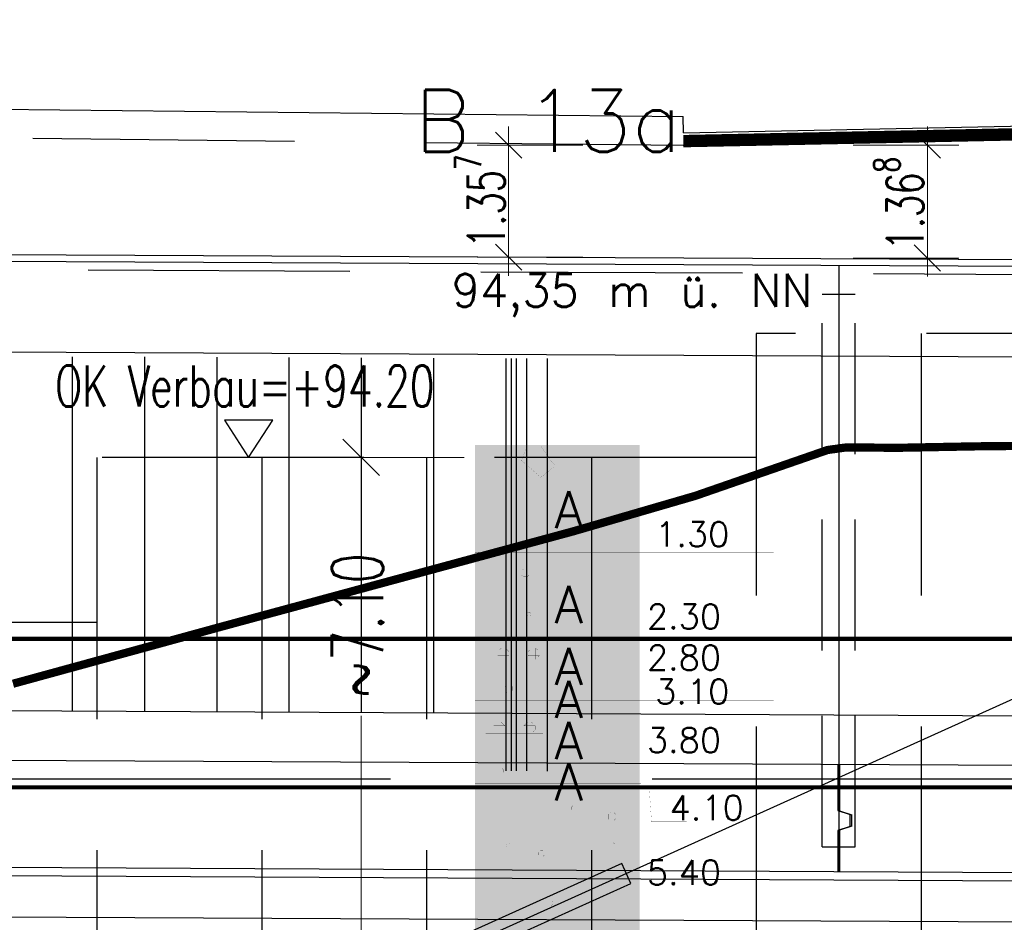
# Model space of a CAD drawing. Header units: metres. Extents: x 3458045 to 3462392, y 5482308 to 5484762.
# Tile 204 of 256: x 3460031 to 3460043, y 5483998 to 5484009. Entities that reach past the tile are written whole.
import ezdxf

# ---------------------------------------------------------------- set-up
doc = ezdxf.new("R2010")
doc.units = ezdxf.units.M
doc.header["$PDMODE"] = 3
doc.header["$PDSIZE"] = 0.1
for name, pattern in [('AUSGEZOGEN', [2, 1, 1]), ('DURCHGEZOGEN', [0]), ('VERDECKT', [9.525, 6.35, -3.175]), ('VERDECKT2', [4.7625, 3.175, -1.5875])]:
    doc.linetypes.add(name, pattern=pattern)
doc.layers.get('0').update_dxf_attribs({"linetype": 'CONTINUOUS'})
doc.layers.get('DEFPOINTS').update_dxf_attribs({"linetype": 'CONTINUOUS'})
for name, color, linetype in [('-SP_VERM', 1, 'CONTINUOUS'), ('BAUER_BK BESTAND', 170, 'CONTINUOUS'), ('GGUFUELLUNG', 7, 'DURCHGEZOGEN'), ('GGULINIE', 7, 'DURCHGEZOGEN'), ('GGUTEXT', 7, 'DURCHGEZOGEN'), ('SP_BAUGRUBE-ANKER', 211, 'AUSGEZOGEN'), ('SP_BAUGRUBE-TEXT', 210, 'AUSGEZOGEN'), ('SP_BAUGRUBE-UWB-Sohle', 1, 'AUSGEZOGEN'), ('SP_BAUGRUBE-VERBAU', 210, 'AUSGEZOGEN'), ('SP_FUGENBÄNDER', 2, 'AUSGEZOGEN'), ('SP_GELÄNDE-BESTAND', 251, 'CONTINUOUS'), ('SP_GELÄNDE-PLANUNG', 10, 'CONTINUOUS'), ('SP_GRADIENTE', 3, 'CONTINUOUS'), ('SP_HW10', 170, 'VERDECKT'), ('SP_HW100', 170, 'VERDECKT'), ('SP_Mantellinien-Ansicht', 252, 'CONTINUOUS'), ('SP_Trogwand_L7+8', 2, 'CONTINUOUS'), ('SP_Tunneldecke_L7+8-Schnitt', 2, 'CONTINUOUS'), ('SP_Tunneldecke_L7+8-Verdeckt', 1, 'VERDECKT2'), ('SP_Tunneldecke_Schutzebeton', 1, 'CONTINUOUS'), ('SP_Tunnelsohle_L7+8-Schnitt', 2, 'CONTINUOUS'), ('SP_Tunnelsohle_Sauberkeitsschicht', 1, 'CONTINUOUS'), ('SP_Tunnelwand_L7+8', 2, 'VERDECKT2'), ('SP_Verbau', 212, 'CONTINUOUS'), ('SP_VERM-VA-B44', 150, 'CONTINUOUS'), ('WEISSERHINTERGRUND', 254, 'DURCHGEZOGEN')]:
    doc.layers.add(name, color=color, linetype=linetype)
doc.layers.add('SP_Höhenplan-Beschriftung-Linien', color=2, linetype='CONTINUOUS', lineweight=25)
doc.styles.add('SP_F', font='romans.shx', dxfattribs={"width": 0.7, "bigfont": 'sp_f.shx'})
doc.styles.get("Standard").update_dxf_attribs({"font": 'txt.shx'})
doc.dimstyles.new('SOFI18$0', dxfattribs={"dimtxt": 1.8, "dimasz": 0.18, "dimexe": 0.9, "dimexo": 0.625, "dimgap": 0.486, "dimtad": 1, "dimdec": 3, "dimrnd": 0.001, "dimzin": 1, "dimdsep": 46, "dimtxsty": 'SP_F', "dimblk1": 'SOF_BEMSTR1', "dimblk2": 'SOF_BEMSTR2', "dimsah": 1, "dimcen": 1.8, "dimse1": 1, "dimse2": 1, "dimclrd": 1, "dimclre": 1, "dimclrt": 7, "dimaunit": 2, "dimazin": 0, "dimtfac": 1, "dimtdec": 3, "dimtmove": 0, "dimatfit": 3, "dimfxl": 1, "dimtolj": 1, "dimtzin": 0, "dimlwd": 0, "dimlwe": 0, "dimarcsym": 0})
doc.dimstyles.new('SOFI25$0', dxfattribs={"dimtxt": 2.5, "dimasz": 0.25, "dimexe": 0.9, "dimexo": 0.625, "dimgap": 0.675, "dimtad": 1, "dimdec": 3, "dimrnd": 0.001, "dimzin": 1, "dimdsep": 46, "dimtxsty": 'SP_F', "dimblk1": 'SOF_BEMSTR1', "dimblk2": 'SOF_BEMSTR2', "dimsah": 1, "dimcen": 2.5, "dimse1": 1, "dimse2": 1, "dimclrd": 1, "dimclre": 1, "dimclrt": 1, "dimaunit": 2, "dimadec": 3, "dimazin": 0, "dimtfac": 1, "dimtdec": 3, "dimtmove": 0, "dimatfit": 3, "dimfxl": 1, "dimtolj": 1, "dimtzin": 0, "dimlwd": 0, "dimlwe": 0, "dimarcsym": 0})

# ---------------------------------------------------------------- blocks, each defined once
blk = doc.blocks.new('SOF_BEMSTR2')
at = {"color": 0, "linetype": 'ByBlock', "lineweight": -2}
for p, q in [((0, -20), (0, 8.5)), ((3.535, 3.535), (-3.535, -3.535)), ((-5, 0), (5, 0))]:
    blk.add_line(p, q, dxfattribs=at)
blk = doc.blocks.new('SOF_BEMSTR1')
at = {"color": 0, "linetype": 'ByBlock', "lineweight": -2}
for p, q in [((0, 20), (0, -8.5)), ((3.535, 3.535), (-3.535, -3.535)), ((-5, 0), (5, 0))]:
    blk.add_line(p, q, dxfattribs=at)
blk = doc.blocks.new('*D170')
at = {"layer": 'DEFPOINTS', "color": 0, "linetype": 'AUSGEZOGEN', "transparency": 16777216}
for p in [(3460037.996, 5484007.772), (3460036.553, 5484006.415), (3460036.957, 5484006.415)]:
    blk.add_point(p, dxfattribs=at)
at = {"layer": 'SP_VERM-VA-B44', "color": 1, "linetype": 'AUSGEZOGEN', "lineweight": 0, "transparency": 16777216}
blk.add_line((3460036.553, 5484007.727), (3460036.553, 5484006.46), dxfattribs=at)
at = {"layer": 'SP_VERM-VA-B44', "color": 1, "linetype": 'AUSGEZOGEN', "lineweight": 0, "transparency": 16777216, "xscale": 0.0450000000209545, "yscale": 0.0450000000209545, "zscale": 0.0450000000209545}
for name, p, rotation in [('SOF_BEMSTR2', (3460036.553, 5484007.772), 90), ('SOF_BEMSTR1', (3460036.553, 5484006.415), 270)]:
    blk.add_blockref(name, p, dxfattribs=dict(at, rotation=rotation))
at = {"layer": 'SP_VERM-VA-B44', "color": 7, "linetype": 'AUSGEZOGEN', "transparency": 16777216, "insert": (3460036.206, 5484007.093), "char_height": 0.45, "attachment_point": 5, "rotation": 90, "style": 'SP_F'}
blk.add_mtext('\\A1;\\A1;1.35{\\H.7x;\\S7^ ;}', dxfattribs=at)
blk = doc.blocks.new('*D178')
at = {"layer": 'DEFPOINTS', "color": 0, "linetype": 'AUSGEZOGEN', "transparency": 16777216}
for p in [(3460039.096, 5484007.772), (3460039.097, 5484006.404), (3460041.633, 5484006.404)]:
    blk.add_point(p, dxfattribs=at)
at = {"layer": 'SP_VERM-VA-B44', "color": 1, "linetype": 'AUSGEZOGEN', "lineweight": 0, "transparency": 16777216}
blk.add_line((3460041.633, 5484007.727), (3460041.633, 5484006.449), dxfattribs=at)
at = {"layer": 'SP_VERM-VA-B44', "color": 1, "linetype": 'AUSGEZOGEN', "lineweight": 0, "transparency": 16777216, "xscale": 0.0450000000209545, "yscale": 0.0450000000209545, "zscale": 0.0450000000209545}
for name, p, rotation in [('SOF_BEMSTR1', (3460041.633, 5484007.772), 90), ('SOF_BEMSTR2', (3460041.633, 5484006.404), 270)]:
    blk.add_blockref(name, p, dxfattribs=dict(at, rotation=rotation))
at = {"layer": 'SP_VERM-VA-B44', "color": 7, "linetype": 'AUSGEZOGEN', "transparency": 16777216, "insert": (3460041.286, 5484007.063), "char_height": 0.45, "attachment_point": 5, "rotation": 90, "style": 'SP_F'}
blk.add_mtext('\\A1;\\A1;1.36{\\H.7x;\\S8^ ;}', dxfattribs=at)
blk = doc.blocks.new('A$C258B6CD9')
at = {"layer": 'GGUFUELLUNG', "color": 30}
for points in [[(0, -4.1), (0, -5.403), (-1.998, -4.1), (-1.998, -5.403)], [(0, -5.403), (0, -8.2), (-1.998, -5.403), (-1.998, -8.2)]]:
    blk.add_solid(points, dxfattribs=at)
at = {"layer": 'GGULINIE', "color": 7, "linetype": 'DURCHGEZOGEN'}
for points, const_width in [([(0, 0), (-1.998, 0)], 0.002), ([(-1.998, 0), (-1.998, -21)], 0.002), ([(0, -21), (0, 0)], 0.002), ([(-1.365, -0.017), (-1.436, -0.187)], 0.001), ([(-1.199, -0.017), (-1.365, -0.017)], 0.001), ([(-1.028, -0.254), (-1.199, -0.017)], 0.001), ([(-1.436, -0.187), (-1.199, -0.391)], 0.001), ([(-1.199, -0.391), (-1.028, -0.254)], 0.001), ([(-1.028, -0.254), (-1.028, -0.254)], 0.001), ([(0, -1.303), (-1.998, -1.303)], 0.001), ([(1.623, -1.303), (0, -1.303)], 0.001), ([(-1.411, -1.507), (-1.436, -1.528)], 0.001), ([(-1.436, -1.528), (-1.436, -1.578)], 0.001), ([(-1.365, -1.507), (-1.411, -1.507)], 0.001), ([(-1.345, -1.528), (-1.365, -1.507)], 0.001), ([(-1.345, -1.528), (-1.345, -1.528)], 0.001), ([(-1.345, -1.578), (-1.345, -1.528)], 0.001), ([(-1.436, -1.578), (-1.411, -1.598)], 0.001), ([(-1.411, -1.598), (-1.365, -1.598)], 0.001), ([(-1.365, -1.598), (-1.345, -1.578)], 0.001), ([(-1.353, -2.031), (-1.365, -2.04)], 0.001), ([(-1.365, -2.04), (-1.365, -2.065)], 0.001), ([(-1.365, -2.065), (-1.353, -2.073)], 0.001), ([(-1.332, -2.031), (-1.353, -2.031)], 0.001), ([(-1.353, -2.073), (-1.332, -2.073)], 0.001), ([(-1.324, -2.04), (-1.332, -2.031)], 0.001), ([(-1.332, -2.073), (-1.324, -2.065)], 0.001), ([(-1.324, -2.04), (-1.324, -2.04)], 0.001), ([(-1.324, -2.065), (-1.324, -2.04)], 0.001), ([(0, -2.302), (-1.998, -2.302)], 0.001), ([(1.623, -2.302), (0, -2.302)], 0.001), ([(-1.723, -2.506), (-1.678, -2.46)], 0.001), ([(-1.723, -2.552), (-1.723, -2.506)], 0.001), ([(-1.723, -2.506), (-1.586, -2.506)], 0.001), ([(-1.678, -2.46), (-1.632, -2.46)], 0.001), ([(-1.678, -2.597), (-1.678, -2.46)], 0.001), ([(-1.632, -2.46), (-1.586, -2.506)], 0.001), ([(-1.632, -2.597), (-1.632, -2.46)], 0.001), ([(-1.586, -2.506), (-1.586, -2.552)], 0.001), ([(-1.357, -2.506), (-1.311, -2.46)], 0.001), ([(-1.357, -2.552), (-1.357, -2.506)], 0.001), ([(-1.357, -2.506), (-1.215, -2.506)], 0.001), ([(-1.311, -2.46), (-1.265, -2.46)], 0.001), ([(-1.311, -2.597), (-1.311, -2.46)], 0.001), ([(-1.265, -2.46), (-1.215, -2.506)], 0.001), ([(-1.265, -2.597), (-1.265, -2.46)], 0.001), ([(-1.215, -2.506), (-1.215, -2.552)], 0.001), ([(-1.819, -2.597), (-1.124, -2.597)], 0.001), ([(-1.773, -2.597), (-1.773, -2.597)], 0.001), ([(-1.678, -2.597), (-1.723, -2.552)], 0.001), ([(-1.723, -2.552), (-1.586, -2.552)], 0.001), ([(-1.586, -2.552), (-1.632, -2.597)], 0.001), ([(-1.311, -2.597), (-1.357, -2.552)], 0.001), ([(-1.357, -2.552), (-1.215, -2.552)], 0.001), ([(-1.215, -2.552), (-1.265, -2.597)], 0.001), ([(-1.265, -2.597), (-1.265, -2.597)], 0.001), ([(-1.265, -2.597), (-1.265, -2.597)], 0.001), ([(-1.078, -2.597), (-1.078, -2.597)], 0.001), ([(0, -2.801), (-1.998, -2.801)], 0.001), ([(1.623, -2.801), (0, -2.801)], 0.001), ([(-1.611, -2.905), (-1.636, -2.926)], 0.001), ([(-1.636, -2.926), (-1.636, -2.976)], 0.001), ([(-1.636, -2.976), (-1.611, -2.997)], 0.001), ([(-1.565, -2.905), (-1.611, -2.905)], 0.001), ([(-1.544, -2.926), (-1.565, -2.905)], 0.001), ([(-1.565, -2.997), (-1.544, -2.976)], 0.001), ([(-1.544, -2.926), (-1.544, -2.926)], 0.001), ([(-1.544, -2.976), (-1.544, -2.926)], 0.001), ([(0, -3.101), (-1.998, -3.101)], 0.001), ([(-1.611, -2.997), (-1.565, -2.997)], 0.001), ([(1.623, -3.101), (0, -3.101)], 0.001), ([(-1.773, -3.405), (-1.727, -3.359)], 0.001), ([(-1.773, -3.451), (-1.773, -3.405)], 0.001), ([(-1.773, -3.405), (-1.636, -3.405)], 0.001), ([(-1.727, -3.497), (-1.773, -3.451)], 0.001), ([(-1.773, -3.451), (-1.636, -3.451)], 0.001), ([(-1.727, -3.359), (-1.682, -3.359)], 0.001), ([(-1.727, -3.497), (-1.727, -3.359)], 0.001), ([(-1.682, -3.359), (-1.636, -3.405)], 0.001), ([(-1.682, -3.497), (-1.682, -3.359)], 0.001), ([(-1.636, -3.451), (-1.682, -3.497)], 0.001), ([(-1.636, -3.405), (-1.636, -3.451)], 0.001), ([(-1.407, -3.405), (-1.361, -3.359)], 0.001), ([(-1.407, -3.451), (-1.407, -3.405)], 0.001), ([(-1.407, -3.405), (-1.265, -3.405)], 0.001), ([(-1.361, -3.497), (-1.407, -3.451)], 0.001), ([(-1.407, -3.451), (-1.265, -3.451)], 0.001), ([(-1.361, -3.359), (-1.315, -3.359)], 0.001), ([(-1.361, -3.497), (-1.361, -3.359)], 0.001), ([(-1.315, -3.359), (-1.265, -3.405)], 0.001), ([(-1.315, -3.497), (-1.315, -3.359)], 0.001), ([(-1.265, -3.451), (-1.315, -3.497)], 0.001), ([(-1.265, -3.405), (-1.265, -3.451)], 0.001), ([(-1.869, -3.497), (-1.174, -3.497)], 0.001), ([(-1.823, -3.497), (-1.823, -3.497)], 0.001), ([(-1.315, -3.497), (-1.315, -3.497)], 0.001), ([(-1.315, -3.497), (-1.315, -3.497)], 0.001), ([(-1.128, -3.497), (-1.128, -3.497)], 0.001), ([(0, -3.8), (-1.998, -3.8)], 0.001), ([(1.623, -3.8), (0, -3.8)], 0.001), ([(-1.707, -3.917), (-1.723, -3.934)], 0.001), ([(-1.723, -3.934), (-1.723, -3.967)], 0.001), ([(-1.673, -3.917), (-1.707, -3.917)], 0.001), ([(-1.657, -3.934), (-1.673, -3.917)], 0.001), ([(-1.657, -3.934), (-1.657, -3.934)], 0.001), ([(-1.657, -3.967), (-1.657, -3.934)], 0.001), ([(-1.257, -3.917), (-1.274, -3.934)], 0.001), ([(-1.274, -3.934), (-1.274, -3.967)], 0.001), ([(-1.224, -3.917), (-1.257, -3.917)], 0.001), ([(-1.207, -3.934), (-1.224, -3.917)], 0.001), ([(-1.207, -3.934), (-1.207, -3.934)], 0.001), ([(-1.207, -3.967), (-1.207, -3.934)], 0.001), ([(-1.723, -3.967), (-1.707, -3.984)], 0.001), ([(-1.707, -3.984), (-1.673, -3.984)], 0.001), ([(-1.673, -3.984), (-1.657, -3.967)], 0.001), ([(-1.274, -3.967), (-1.257, -3.984)], 0.001), ([(-1.257, -3.984), (-1.224, -3.984)], 0.001), ([(-1.224, -3.984), (-1.207, -3.967)], 0.001), ([(0, -4.1), (-1.998, -4.1)], 0.001), ([(1.534, -4.571), (0.143, -4.568), (0.111, -4.101), (0, -4.1)], 0.001), ([(-0.808, -4.371), (-0.824, -4.387)], 0.001), ([(-0.824, -4.387), (-0.824, -4.421)], 0.001), ([(-0.774, -4.371), (-0.808, -4.371)], 0.001), ([(-0.758, -4.387), (-0.774, -4.371)], 0.001), ([(-0.758, -4.387), (-0.758, -4.387)], 0.001), ([(-0.758, -4.421), (-0.758, -4.387)], 0.001), ([(-0.824, -4.421), (-0.808, -4.437)], 0.001), ([(-0.808, -4.437), (-0.774, -4.437)], 0.001), ([(-0.774, -4.437), (-0.758, -4.421)], 0.001), ([(-0.358, -4.458), (-0.383, -4.479)], 0.001), ([(-0.383, -4.479), (-0.383, -4.529)], 0.001), ([(-0.383, -4.529), (-0.358, -4.55)], 0.001), ([(-0.312, -4.458), (-0.358, -4.458)], 0.001), ([(-0.291, -4.479), (-0.312, -4.458)], 0.001), ([(-0.312, -4.55), (-0.291, -4.529)], 0.001), ([(-0.291, -4.479), (-0.291, -4.479)], 0.001), ([(-0.291, -4.529), (-0.291, -4.479)], 0.001), ([(-0.358, -4.55), (-0.312, -4.55)], 0.001), ([(-1.603, -4.833), (-1.615, -4.841)], 0.001), ([(-1.615, -4.841), (-1.615, -4.866)], 0.001), ([(-1.615, -4.866), (-1.603, -4.874)], 0.001), ([(-1.582, -4.833), (-1.603, -4.833)], 0.001), ([(-1.603, -4.874), (-1.582, -4.874)], 0.001), ([(-1.573, -4.841), (-1.582, -4.833)], 0.001), ([(-1.582, -4.874), (-1.573, -4.866)], 0.001), ([(-1.573, -4.841), (-1.573, -4.841)], 0.001), ([(-1.573, -4.866), (-1.573, -4.841)], 0.001), ([(-0.354, -4.82), (-0.37, -4.837)], 0.001), ([(-0.37, -4.837), (-0.37, -4.87)], 0.001), ([(-0.37, -4.87), (-0.354, -4.887)], 0.001), ([(-0.321, -4.82), (-0.354, -4.82)], 0.001), ([(-0.354, -4.887), (-0.321, -4.887)], 0.001), ([(-0.304, -4.837), (-0.321, -4.82)], 0.001), ([(-0.321, -4.887), (-0.304, -4.87)], 0.001), ([(-0.304, -4.837), (-0.304, -4.837)], 0.001), ([(-0.304, -4.87), (-0.304, -4.837)], 0.001), ([(-1.207, -4.92), (-1.224, -4.937)], 0.001), ([(-1.224, -4.937), (-1.224, -4.97)], 0.001), ([(-1.224, -4.97), (-1.207, -4.987)], 0.001), ([(-1.174, -4.92), (-1.207, -4.92)], 0.001), ([(-1.207, -4.987), (-1.174, -4.987)], 0.001), ([(-1.157, -4.937), (-1.174, -4.92)], 0.001), ([(-1.174, -4.987), (-1.157, -4.97)], 0.001), ([(-1.157, -4.937), (-1.157, -4.937)], 0.001), ([(-1.157, -4.97), (-1.157, -4.937)], 0.001), ([(0, -5.403), (-1.998, -5.403)], 0.001), ([(1.623, -5.403), (0, -5.403)], 0.001), ([(-1.107, -5.52), (-1.124, -5.536)], 0.001), ([(-1.124, -5.536), (-1.124, -5.569)], 0.001), ([(-1.124, -5.569), (-1.107, -5.586)], 0.001), ([(-1.074, -5.52), (-1.107, -5.52)], 0.001), ([(-1.107, -5.586), (-1.074, -5.586)], 0.001), ([(-1.057, -5.536), (-1.074, -5.52)], 0.001), ([(-1.074, -5.586), (-1.057, -5.569)], 0.001), ([(-1.057, -5.536), (-1.057, -5.536)], 0.001), ([(-1.057, -5.569), (-1.057, -5.536)], 0.001)]:
    blk.add_lwpolyline(points, dxfattribs=dict(at, const_width=const_width))
at = {"layer": 'WEISSERHINTERGRUND'}
for points in [[(0, 0), (0, -1.303), (-1.998, 0), (-1.998, -1.303)], [(0, -1.303), (0, -2.302), (-1.998, -1.303), (-1.998, -2.302)], [(0, -2.302), (0, -2.801), (-1.998, -2.302), (-1.998, -2.801)], [(0, -2.801), (0, -3.101), (-1.998, -2.801), (-1.998, -3.101)], [(0, -3.101), (0, -3.8), (-1.998, -3.101), (-1.998, -3.8)], [(0, -3.8), (0, -4.1), (-1.998, -3.8), (-1.998, -4.1)]]:
    blk.add_solid(points, dxfattribs=at)
at = {"layer": 'GGUTEXT', "color": 7}
for s, height, p in [('B 13a', 0.75, (-2.73, 3.555)), ('94,35 m ü. NN', 0.39994, (-2.281, 1.675)), ('A', 0.45, (-1.034, -1.008)), (' 1.30', 0.3, (-0.081, -1.232)), ('A', 0.45, (-1.034, -2.158)), (' 2.30', 0.3, (-0.181, -2.23)), ('A', 0.45, (-1.034, -2.908)), (' 2.80', 0.3, (-0.181, -2.728)), ('A', 0.45, (-1.034, -3.308)), (' 3.10', 0.3, (-0.081, -3.139)), ('A', 0.45, (-1.034, -3.808)), (' 3.80', 0.3, (-0.181, -3.729)), ('A', 0.45, (-1.034, -4.308)), (' 4.10', 0.3, (0.094, -4.548)), (' 5.40', 0.3, (-0.181, -5.332))]:
    blk.add_text(s, height=height, dxfattribs=at).set_placement(p)
blk = doc.blocks.new('A$C288940E1')
at = {"layer": 'SP_Verbau'}
blk.add_line((0, 0), (-10.4038, -4.6916), dxfattribs=at)
blk.add_lwpolyline([(-10.4346, -4.6232), (-10.3729, -4.76), (-6.905, -3.1961), (-6.9667, -3.0594)], close=True, dxfattribs=at)
blk = doc.blocks.new('SOF_LEVELMARK_FINISHED')
at = {"color": 0, "linetype": 'Continuous'}
for p, q in [((0, 0), (-0.65, 1)), ((-0.65, 1), (0.65, 1)), ((0.65, 1), (0, 0))]:
    blk.add_line(p, q, dxfattribs=at)
blk = doc.blocks.new('*D314')
at = {"layer": '-SP_VERM', "color": 1, "linetype": 'AUSGEZOGEN', "lineweight": 0, "transparency": 16777216}
for p, q in [((3460034.764, 5484003.925), (3460034.764, 5484003.044)), ((3460034.764, 5483996.951), (3460034.764, 5484000.852))]:
    blk.add_line(p, q, dxfattribs=at)
at = {"layer": 'DEFPOINTS', "color": 0, "linetype": 'AUSGEZOGEN', "transparency": 16777216}
for p in [(3460035.934, 5484003.987), (3460034.764, 5483996.889), (3460035.934, 5483996.889)]:
    blk.add_point(p, dxfattribs=at)
at = {"layer": '-SP_VERM', "color": 1, "linetype": 'AUSGEZOGEN', "lineweight": 0, "transparency": 16777216, "xscale": 0.0625, "yscale": 0.0625, "zscale": 0.0625}
for name, p, rotation in [('SOF_BEMSTR2', (3460034.764, 5484003.987), 90), ('SOF_BEMSTR1', (3460034.764, 5483996.889), 270)]:
    blk.add_blockref(name, p, dxfattribs=dict(at, rotation=rotation))
at = {"layer": '-SP_VERM', "color": 1, "linetype": 'AUSGEZOGEN', "transparency": 16777216, "insert": (3460034.719, 5484001.948), "char_height": 0.625, "attachment_point": 5, "rotation": 90, "style": 'SP_F'}
blk.add_mtext('\\A1;\\A1;~7.10', dxfattribs=at)

msp = doc.modelspace()

# ---------------------------------------------------------------- linework, layer by layer
at = {"layer": 'SP_BAUGRUBE-UWB-Sohle'}
msp.add_lwpolyline([(3460024.5744, 5483998.4468), (3460120.4579, 5483997.9661, 0.014054), (3460230.5579, 5484000.5071)], format="xyb", dxfattribs=at)
at = {"layer": 'SP_BAUGRUBE-VERBAU', "linetype": 'VERDECKT2'}
for p, q in [((3460049.5579, 5484005.4873), (3460039.5579, 5484005.4873)), ((3460039.5579, 5484005.4873), (3460039.5579, 5483993.1216)), ((3460041.5579, 5484005.4873), (3460041.5579, 5483993.1116)), ((3460039.5579, 5484003.9873), (3460031.5579, 5484003.9873)), ((3460031.5579, 5484003.9873), (3460031.5579, 5483993.1316)), ((3460033.5579, 5484003.9873), (3460033.5579, 5483993.1316)), ((3460035.5579, 5484003.9873), (3460035.5579, 5483993.1316)), ((3460037.5579, 5484003.9873), (3460037.5579, 5483993.1316)), ((3460031.5579, 5484001.9873), (3460019.1256, 5484001.9873))]:
    msp.add_line(p, q, dxfattribs=at)
at = {"layer": 'SP_FUGENBÄNDER', "color": 1, "linetype": 'VERDECKT2', "ltscale": 0.5}
for p, q in [((3460040.3579, 5483999.2655), (3460040.3579, 5484005.9667)), ((3460040.7579, 5483999.2655), (3460040.7579, 5484005.9668))]:
    msp.add_line(p, q, dxfattribs=at)
at = {"layer": 'SP_FUGENBÄNDER'}
for points in [[(3460040.3579, 5484005.9667), (3460040.7579, 5484005.9668)], [(3460040.3579, 5483999.2666), (3460040.7579, 5483999.2667)]]:
    msp.add_lwpolyline(points, dxfattribs=at)
at = {"layer": 'SP_GELÄNDE-BESTAND', "const_width": 0.1}
msp.add_lwpolyline([(3460030.5401, 5484001.2427), (3460033.0579, 5484001.9319), (3460037.3378, 5484003.0908), (3460038.0579, 5484003.3001), (3460038.8187, 5484003.5212), (3460040.4213, 5484004.0764), (3460040.6533, 5484004.1085), (3460041.2591, 5484004.103), (3460042.2318, 5484004.1211), (3460043.0579, 5484004.1293), (3460043.6217, 5484004.1347), (3460045.4211, 5484004.1275), (3460047.3949, 5484004.1276), (3460048.0579, 5484004.1249), (3460049.1769, 5484004.1204), (3460049.9388, 5484004.1175), (3460050.4964, 5484004.1154), (3460050.5572, 5484004.1187), (3460052.0865, 5484004.201), (3460053.0579, 5484004.334), (3460057.0358, 5484004.8945), (3460058.0579, 5484005.0536), (3460058.484, 5484005.1202)], dxfattribs=at)
at = {"layer": 'SP_GELÄNDE-PLANUNG', "color": 2}
for p, q in [((3460026.0179, 5484008.2571), (3460038.6708, 5484008.1211)), ((3460038.6749, 5484007.9211), (3460056.4659, 5484008.2851)), ((3460038.6749, 5484007.9211), (3460038.6708, 5484008.1211))]:
    msp.add_line(p, q, dxfattribs=at)
at = {"layer": 'SP_GELÄNDE-PLANUNG', "color": 1, "linetype": 'VERDECKT2'}
msp.add_line((3460026.0179, 5484007.9082), (3460038.6708, 5484007.7721), dxfattribs=at)
at = {"layer": 'SP_GELÄNDE-PLANUNG', "color": 253, "linetype": 'AUSGEZOGEN', "const_width": 0.15}
msp.add_lwpolyline([(3460038.6721, 5484007.8212), (3460056.4631, 5484008.1852)], dxfattribs=at)
at = {"layer": 'SP_GRADIENTE'}
msp.add_lwpolyline([(3460003.0579, 5484001.0547), (3460120.4704, 5484000.4661, 0.014971), (3460237.5964, 5484003.3841), (3460290.2914, 5484006.2738, -0.0062334), (3460339.7757, 5484008.3712), (3460355.6575, 5484008.8465, -0.0099837), (3460395.4997, 5484009.2435), (3460406.594, 5484009.1325, -0.0050796)], format="xyb", dxfattribs=at)
at = {"layer": 'SP_HW10', "lineweight": 30, "const_width": 0.05}
msp.add_lwpolyline([(3459990.95, 5483999.9867), (3460406.594, 5483999.9867)], dxfattribs=at)
at = {"layer": 'SP_HW100', "lineweight": 30, "const_width": 0.05}
msp.add_lwpolyline([(3459990.95, 5484001.7867), (3460406.594, 5484001.7867)], dxfattribs=at)
at = {"layer": 'SP_Höhenplan-Beschriftung-Linien', "color": 251, "linetype": 'VERDECKT'}
msp.add_line((3460406.594, 5484000.0871), (3459994.581, 5484000.0871), dxfattribs=at)
at = {"layer": 'SP_Mantellinien-Ansicht'}
for p, q in [((3460031.2568, 5484005.2081), (3460031.2568, 5484000.9133)), ((3460032.1339, 5484005.2046), (3460032.1339, 5484000.9089)), ((3460033.0111, 5484005.2011), (3460033.0111, 5484000.9045)), ((3460033.8883, 5484005.1976), (3460033.8883, 5484000.9001)), ((3460034.7655, 5484005.194), (3460034.7655, 5484000.8957)), ((3460035.6427, 5484005.1905), (3460035.6427, 5484000.8913)), ((3460036.5824, 5484005.1867), (3460036.5824, 5484000.1866)), ((3460036.6449, 5484005.1864), (3460036.6449, 5484000.1863)), ((3460036.7699, 5484005.1857), (3460036.7699, 5484000.1857)), ((3460037.0199, 5484005.1845), (3460037.0199, 5484000.1844))]:
    msp.add_line(p, q, dxfattribs=at)
at = {"layer": 'SP_Trogwand_L7+8', "color": 2}
msp.add_line((3460040.5579, 5484005.2167), (3460040.5579, 5484000.2667), dxfattribs=at)
at = {"layer": 'SP_Tunneldecke_L7+8-Schnitt'}
msp.add_line((3460040.5579, 5484006.3168), (3460040.5579, 5484005.2167), dxfattribs=at)
for points in [[(3460026.6902, 5484006.3863), (3460120.4977, 5484005.916, 0.0075917), (3460179.7516, 5484006.5176, 0.0075917)], [(3460025.2627, 5484005.2934), (3460120.4922, 5484004.816, 0.0076522), (3460180.2516, 5484005.4299, 0.0076522)]]:
    msp.add_lwpolyline(points, format="xyb", dxfattribs=at)
at = {"layer": 'SP_Tunneldecke_L7+8-Verdeckt'}
msp.add_lwpolyline([(3460026.6902, 5484006.2863), (3460120.4972, 5484005.816, 0.0075914), (3460179.7516, 5484006.4175, 0.0075914)], format="xyb", dxfattribs=at)
at = {"layer": 'SP_Tunneldecke_Schutzebeton'}
msp.add_lwpolyline([(3460026.6362, 5484006.4665), (3460120.4981, 5484005.996, 0.007592), (3460179.7516, 5484006.5976, 0.007592)], format="xyb", dxfattribs=at)
at = {"layer": 'SP_Tunnelsohle_L7+8-Schnitt', "color": 1}
for p, q in [((3460040.5479, 5484000.2667), (3460040.5479, 5483999.7067)), ((3460040.5679, 5484000.2666), (3460040.5679, 5483999.7033)), ((3460040.5479, 5483999.7067), (3460040.6979, 5483999.6567)), ((3460040.5679, 5483999.7033), (3460040.7179, 5483999.6533)), ((3460040.6979, 5483999.5133), (3460040.6979, 5483999.6567)), ((3460040.7179, 5483999.5167), (3460040.7179, 5483999.6533)), ((3460040.6979, 5483999.5133), (3460040.5479, 5483999.4633)), ((3460040.7179, 5483999.5167), (3460040.5679, 5483999.4667)), ((3460040.5479, 5483999.4633), (3460040.5479, 5483998.9667)), ((3460040.5679, 5483999.4667), (3460040.5679, 5483998.9667))]:
    msp.add_line(p, q, dxfattribs=at)
at = {"layer": 'SP_Tunnelsohle_L7+8-Schnitt'}
msp.add_line((3460040.5579, 5484000.2667), (3460040.5579, 5483998.9667), dxfattribs=at)
for points in [[(3460022.8279, 5484000.3556), (3460120.4674, 5483999.8661, 0.014971), (3460237.6293, 5484002.785), (3460290.3243, 5484005.6747, -0.0025503), (3460310.5579, 5484006.6817)], [(3460024.6769, 5483999.0463), (3460120.4609, 5483998.5661, 0.0076709), (3460180.5579, 5483999.1857)]]:
    msp.add_lwpolyline(points, format="xyb", dxfattribs=at)
at = {"layer": 'SP_Tunnelsohle_Sauberkeitsschicht'}
msp.add_lwpolyline([(3460024.5769, 5483998.9468), (3460120.4604, 5483998.4661, 0.014971), (3460237.7061, 5484001.3871), (3460290.4009, 5484004.2768, -0.0025425), (3460310.5579, 5484005.2803)], format="xyb", dxfattribs=at)
at = {"layer": 'SP_Tunnelwand_L7+8', "color": 2, "linetype": 'AUSGEZOGEN'}
msp.add_line((3460036.5199, 5484005.187), (3460036.5199, 5484000.1869), dxfattribs=at)

# ---------------------------------------------------------------- block references
at = {"layer": 'BAUER_BK BESTAND', "color": 0}
msp.add_blockref('A$C258B6CD9', (3460038.1436, 5484004.1371), dxfattribs=at)
at = {"layer": 'SP_BAUGRUBE-ANKER', "xscale": 1.772319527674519, "yscale": 1.772319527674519, "zscale": 1.772319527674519}
msp.add_blockref('A$C288940E1', (3460050.275, 5484004.4862), dxfattribs=at)
at = {"layer": 'SP_BAUGRUBE-TEXT', "linetype": 'AUSGEZOGEN', "xscale": -0.4500000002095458, "yscale": 0.4500000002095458, "zscale": 0.4500000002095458}
msp.add_blockref('SOF_LEVELMARK_FINISHED', (3460033.3984, 5484003.9873), dxfattribs=at)

# ---------------------------------------------------------------- texts
at = {"layer": 'SP_BAUGRUBE-TEXT', "linetype": 'AUSGEZOGEN', "insert": (3460033.3517, 5484004.8523), "char_height": 0.5, "attachment_point": 5, "style": 'SP_F'}
msp.add_mtext('OK Verbau={\\A1;+94.20}', dxfattribs=at)

# ---------------------------------------------------------------- dimensions: what is measured, and where the dimension line sits
at = {"layer": '-SP_VERM', "color": 1, "linetype": 'AUSGEZOGEN'}
dim = msp.add_linear_dim(base=(3460034.7642, 5483996.8888), p1=(3460035.9336, 5484003.9873), p2=(3460035.9336, 5483996.8888), angle=270, text='\\A1;~7.10', dimstyle='SOFI25$0', override={"dimblk1": 'SOF_BEMSTR2', "dimblk2": 'SOF_BEMSTR1'}, dxfattribs=at)
dim.commit()
dim.dimension.update_dxf_attribs({"geometry": '*D314', "text_midpoint": (3460034.7189, 5484001.9478), "dimtype": 160})
at = {"layer": 'SP_VERM-VA-B44', "color": 1, "linetype": 'AUSGEZOGEN'}
dim = msp.add_linear_dim(base=(3460036.5528, 5484006.4148), p1=(3460037.9958, 5484007.7721), p2=(3460036.9573, 5484006.4148), angle=270, text='\\A1;1.35{\\H.7x;\\S7^ ;}', dimstyle='SOFI18$0', override={"dimblk1": 'SOF_BEMSTR2', "dimblk2": 'SOF_BEMSTR1'}, dxfattribs=at)
dim.commit()
dim.dimension.update_dxf_attribs({"geometry": '*D170', "text_midpoint": (3460036.2063, 5484007.0935)})
dim = msp.add_linear_dim(base=(3460041.6329, 5484006.4041), p1=(3460039.0965, 5484007.7721), p2=(3460039.0967, 5484006.4041), angle=270, text='\\A1;1.36{\\H.7x;\\S8^ ;}', dimstyle='SOFI18$0', override={"dimblk1": 'SOF_BEMSTR1', "dimblk2": 'SOF_BEMSTR2'}, dxfattribs=at)
dim.commit()
dim.dimension.update_dxf_attribs({"geometry": '*D178', "text_midpoint": (3460041.6329, 5484007.0629), "dimtype": 160})

doc.saveas('drawing.dxf')
